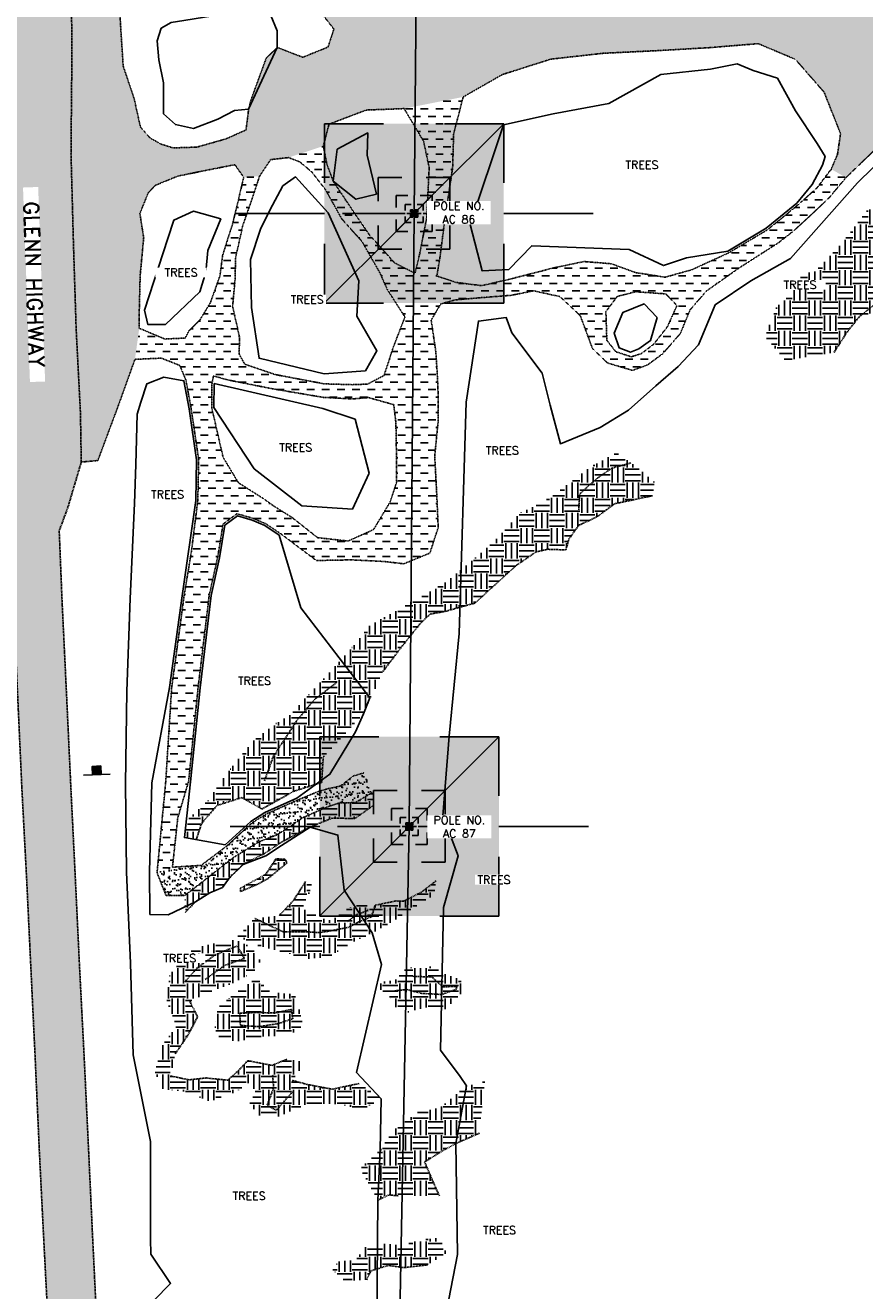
# Model space of a CAD drawing. Header units: feet. Extents: x 115483 to 126385, y 198984 to 203923.
# Tile 16 of 34: x 118331 to 118746, y 201597 to 202223. Entities that reach past the tile are written whole.
import ezdxf

# ---------------------------------------------------------------- set-up
doc = ezdxf.new("R2010")
doc.units = ezdxf.units.FT
doc.header["$MEASUREMENT"] = 0
for name, pattern in [('D10', [0.15, 0.1, -0.05]), ('DASHED', [0.75, 0.5, -0.25]), ('HIDDEN2', [0.1875, 0.125, -0.0625])]:
    doc.linetypes.add(name, pattern=pattern)
for name, color, linetype in [('V-PATT-ASPH', 41, 'Continuous'), ('V-PATT-BDRK', 41, 'Continuous'), ('V-PATT-GRVL', 41, 'Continuous'), ('V-PATT-TRAL-DIRT', 141, 'Continuous'), ('V-ROAD-ASPH', 1, 'DASHED'), ('V-RWAY-ROAD-NAME', 12, 'Continuous'), ('V-SITE-GRVL', 191, 'HIDDEN2'), ('V-SITE-ROCK', 61, 'DASHED'), ('V-SITE-VEGE', 91, 'TREE'), ('V-SITE-VEGE-BRSH', 11, 'TREE'), ('V-SITE-VEGE-TEXT', 162, 'Continuous'), ('V-TRAF-SIGN-SYMB', 191, 'Continuous'), ('V-TRAL-UPVD', 11, 'HIDDEN2'), ('VU-ELEC-POLE-TEXT', 12, 'D10'), ('VU-ELEC-SYMB', 161, 'D10'), ('VU-ELEC-SYMB @ 10', 161, 'D10'), ('VU-ELEC-SYMB @ 100', 161, 'D10'), ('VU-ELEC-SYMB @ 20', 161, 'D10'), ('VU-ELEC-SYMB @ 200', 161, 'D10'), ('VU-ELEC-SYMB @ 50', 161, 'D10'), ('VU-ELEC-SYMB @ 500', 161, 'D10'), ('VU-ELEC-TELE-OVHD', 161, 'OE&OT')]:
    doc.layers.add(name, color=color, linetype=linetype)
doc.styles.add('L100', font='simplex.shx', dxfattribs={"height": 5})
doc.styles.add('RD150', font='romand.shx', dxfattribs={"height": 0.15})
doc.styles.add('romansm', font='romansm.shx')
doc.styles.add('symeteo', font='symeteo.shx')
doc.linetypes.add('OE&OT', pattern='A,0.25,-0.07,0.07,-0.07,0.07,-0.07,0.07,-0.07,0.25,-0.35,["OE&OT",romansm,S=0.1,R=0,X=-0.3,Y=-0.05],-0.2', length=1.54)
doc.linetypes.add('TREE', pattern='A,0,["I",symeteo,S=0.16,R=180,X=0.17,Y=0.08],-0.17', length=0.17)

# ---------------------------------------------------------------- blocks, each defined once
blk = doc.blocks.new('VU-UTILITY POLE')
for p, q in [((0.0886, 0.0886), (-0.0886, -0.0886)), ((-0.0886, 0.0886), (-0.0301, 0.0886)), ((-0.0886, 0.0301), (-0.0886, 0.0886)), ((0.0301, 0.0886), (0.0886, 0.0886)), ((0.0886, 0.0886), (0.0886, 0.0301)), ((-0.0886, 0), (-0.1772, 0)), ((0.1772, 0), (0.0886, 0)), ((-0.0886, -0.0886), (-0.0886, -0.0301)), ((0.0886, -0.0301), (0.0886, -0.0886)), ((-0.0301, -0.0886), (-0.0886, -0.0886)), ((0.0886, -0.0886), (0.0301, -0.0886))]:
    blk.add_line(p, q)
at = {"color": 155}
blk.add_solid([(-0.0886, -0.0886), (-0.0886, 0.0886), (0.0886, -0.0886), (0.0886, 0.0886)], dxfattribs=at)
blk = doc.blocks.new('*U187')
at = {"layer": 'VU-ELEC-SYMB @ 10', "xscale": 10, "yscale": 10, "zscale": 10}
blk.add_blockref('VU-UTILITY POLE', (118520.687678, 201826.669306), dxfattribs=at)
at = {"layer": 'VU-ELEC-SYMB @ 100', "xscale": 100, "yscale": 100, "zscale": 100}
blk.add_blockref('VU-UTILITY POLE', (118520.687678, 201826.669306), dxfattribs=at)
at = {"layer": 'VU-ELEC-SYMB @ 20', "xscale": 20, "yscale": 20, "zscale": 20}
blk.add_blockref('VU-UTILITY POLE', (118520.687678, 201826.669306), dxfattribs=at)
at = {"layer": 'VU-ELEC-SYMB @ 200', "xscale": 200, "yscale": 200, "zscale": 200}
blk.add_blockref('VU-UTILITY POLE', (118520.687678, 201826.669306), dxfattribs=at)
at = {"layer": 'VU-ELEC-SYMB @ 50', "xscale": 50, "yscale": 50, "zscale": 50}
blk.add_blockref('VU-UTILITY POLE', (118520.687678, 201826.669306), dxfattribs=at)
at = {"layer": 'VU-ELEC-SYMB @ 500', "xscale": 500, "yscale": 500, "zscale": 500}
blk.add_blockref('VU-UTILITY POLE', (118520.687678, 201826.669306), dxfattribs=at)
blk = doc.blocks.new('V-SIGN')
blk.add_hatch(color=155).paths.add_polyline_path([(0.042, 0.042), (0.042, -0.042), (-0.042, -0.042), (-0.042, 0.042)])
blk.add_line((-0.133, 0.042), (0.133, 0.042))
blk.add_lwpolyline([(0.042, 0.042), (0.042, -0.042), (-0.042, -0.042), (-0.042, 0.042)], close=True)
blk = doc.blocks.new('*U192')
at = {"layer": 'VU-ELEC-SYMB @ 10', "xscale": 10, "yscale": 10, "zscale": 10}
blk.add_blockref('VU-UTILITY POLE', (118523.06, 202129.55), dxfattribs=at)
at = {"layer": 'VU-ELEC-SYMB @ 100', "xscale": 100, "yscale": 100, "zscale": 100}
blk.add_blockref('VU-UTILITY POLE', (118523.06, 202129.55), dxfattribs=at)
at = {"layer": 'VU-ELEC-SYMB @ 20', "xscale": 20, "yscale": 20, "zscale": 20}
blk.add_blockref('VU-UTILITY POLE', (118523.06, 202129.55), dxfattribs=at)
at = {"layer": 'VU-ELEC-SYMB @ 200', "xscale": 200, "yscale": 200, "zscale": 200}
blk.add_blockref('VU-UTILITY POLE', (118523.06, 202129.55), dxfattribs=at)
at = {"layer": 'VU-ELEC-SYMB @ 50', "xscale": 50, "yscale": 50, "zscale": 50}
blk.add_blockref('VU-UTILITY POLE', (118523.06, 202129.55), dxfattribs=at)
at = {"layer": 'VU-ELEC-SYMB @ 500', "xscale": 500, "yscale": 500, "zscale": 500}
blk.add_blockref('VU-UTILITY POLE', (118523.06, 202129.55), dxfattribs=at)

msp = doc.modelspace()

# ---------------------------------------------------------------- hatches: boundary and pattern name
at = {"layer": 'V-PATT-ASPH'}
h = msp.add_hatch(dxfattribs=at)
h.set_pattern_fill('DOTS', color=256, scale=50)
h.set_pattern_definition([(0, (287.8454, 1043.585), (1.5625, 3.125), [0, -3.125])])
h.paths.add_polyline_path([(118353.73, 202231.44), (118348.91, 202245.27), (118341.23, 202262.47), (118343.23, 202276.67), (118339.14, 202294.91), (118336.28, 202316.98), (118334.99, 202341.94), (118332.23, 202375.5), (118332.68, 202381.55), (118304.47, 202380.28), (118305.49, 202340.94), (118305.99, 202295.26), (118305.41, 202270.65), (118306.66, 202244.52), (118309.87, 202200.86), (118314.33, 202158.72), (118316.37, 202137.99), (118317.03, 202115.3), (118319.02, 202071.01), (118321.25, 202027.67), (118323.09, 201982.54), (118324.95, 201936.93), (118327.07, 201890.85), (118329.13, 201845.44), (118331.49, 201800.62), (118333.57, 201756.97), (118335.74, 201711.59), (118337.74, 201666.8), (118340.03, 201620.98), (118342.32, 201576.73), (118344.86, 201530.54), (118347.39, 201484.18), (118350.78, 201438.34), (118352.58, 201411.97), (118350.82, 201410.21), (118351.71, 201394.85), (118355.85, 201352.08), (118360.9, 201310.69), (118367.03, 201267.9), (118374.69, 201222.77), (118383.35, 201177.87), (118387.16, 201161.88), (118389.39, 201160.05), (118395.54, 201134.37), (118405.73, 201090.64), (118417.19, 201046.78), (118429.38, 201002.45), (118441.62, 200959.01), (118454.49, 200915.46), (118467.56, 200872.66), (118480.55, 200829.72), (118494.06, 200786.79), (118507.78, 200747.08), (118524.57, 200705.84), (118542.33, 200665.63), (118563.94, 200623.69), (118586.93, 200583.98), (118610.97, 200547.49), (118635.99, 200512.51), (118662.55, 200478.45), (118691.35, 200444.5), (118720.37, 200413.29), (118752.1, 200381.56), (118784.23, 200352.12), (118818.08, 200323.47), (118854.2, 200296.25), (118888.04, 200272.74), (118923.8, 200250.03), (118962.14, 200228.07), (119000.43, 200208.69), (119040.25, 200190.15), (119078.68, 200174.21), (119118.57, 200159.63), (119161.25, 200146.59), (119202.1, 200135.44), (119244.49, 200125.76), (119286.47, 200118.47), (119329.87, 200113.18), (119372.11, 200109.24), (119414.05, 200107.11), (119455.52, 200106.61), (119496.47, 200107.75), (119539.69, 200110.48), (119580.93, 200114.7), (119624.96, 200121.61), (119665.08, 200129.6), (119704.2, 200138.44), (119743.88, 200148.23), (119790.12, 200159.6), (119832.22, 200170.3), (119874.63, 200180.97), (119919.3, 200192.2), (119955.46, 200201.34), (119992.62, 200211.03), (120032.88, 200221.82), (120071.36, 200232.57), (120112.41, 200244.6), (120152.64, 200257.68), (120144.87, 200280.56), (120105.38, 200267.96), (120064.75, 200255.9), (120026.14, 200244.73), (119986.23, 200233.95), (119949.29, 200224.35), (119913.91, 200215.53), (119868.25, 200203.9), (119825.71, 200193.43), (119783.64, 200182.81), (119737.66, 200171.38), (119698.59, 200161.76), (119659.55, 200153.05), (119620.7, 200145.35), (119578.07, 200138.42), (119538.28, 200134.3), (119495.94, 200131.48), (119455.97, 200130.51), (119415.56, 200131.07), (119374.14, 200133.43), (119332.59, 200136.91), (119290.5, 200142.59), (119249.45, 200149.66), (119208.18, 200158.87), (119167.5, 200169.72), (119126.31, 200182.73), (119087.64, 200196.89), (119050.18, 200212.39), (119011.31, 200230.32), (118973.94, 200249.36), (118936.87, 200270.66), (118901.85, 200292.67), (118868.48, 200315.9), (118833.48, 200342.24), (118800.54, 200369.89), (118769.07, 200398.68), (118737.65, 200429.74), (118709.54, 200460.49), (118681.58, 200493.24), (118655.56, 200526.41), (118631.24, 200560.45), (118607.65, 200596.17), (118585.14, 200634.98), (118564.14, 200675.55), (118546.37, 200714.99), (118530.34, 200755.64), (118516.64, 200793.91), (118502.96, 200837.01), (118489.95, 200880.1), (118477.42, 200922.73), (118464.94, 200966.01), (118452.24, 201009.1), (118440.22, 201053.51), (118428.87, 201097.05), (118418.65, 201139.85), (118409.18, 201183.41), (118400.42, 201227.96), (118393.16, 201271.97), (118387.01, 201314.25), (118382.17, 201355.24), (118378.07, 201397.51), (118374.37, 201440.61), (118371.09, 201485.99), (118369.5, 201520), (118369.04, 201531.59), (118368.55, 201540.18), (118366.34, 201577.82), (118364.19, 201622.08), (118362.04, 201668.49), (118359.92, 201712.93), (118357.61, 201758.2), (118355.51, 201802.22), (118353.32, 201846.7), (118351.19, 201892.48), (118349, 201938.14), (118347.6, 201972.71), (118351.91, 201984.36), (118358.5, 202006.7), (118358.09, 202031.17), (118355.97, 202072.31), (118354.59, 202116.1), (118353.42, 202159.4), (118353.81, 202201.82)])
at = {"layer": 'V-PATT-BDRK'}
h = msp.add_hatch(dxfattribs=at)
h.set_pattern_fill('EARTH', color=256, scale=30)
h.paths.add_polyline_path([(118802.91, 202099.74), (118811.03, 202104.71), (118820.92, 202109.61), (118817.17, 202116.72), (118825.05, 202123.63), (118820.25, 202127.26), (118809.93, 202123.97), (118800.71, 202125.59), (118790.69, 202122.03), (118779.8, 202123.02), (118769.3, 202126.88), (118747.82, 202131.9), (118733.34, 202113.33), (118721.23, 202100.8), (118715.12, 202099.74), (118710.12, 202090.09), (118702.1, 202083.21), (118696.53, 202068.76), (118706.67, 202056.85), (118730.71, 202060.86), (118737.02, 202070.76), (118743.25, 202078.59), (118795.07, 202093.86)])
h = msp.add_hatch(dxfattribs=at)
h.set_pattern_fill('EARTH', color=256, scale=30)
h.paths.add_polyline_path([(118604.55, 201975.46), (118613.63, 201979.73), (118622.21, 201986.09), (118628.17, 201987.35), (118641.06, 201990.09), (118641.89, 201996.91), (118630.45, 202006.31), (118623.21, 202011.29), (118609.8, 202004.02), (118598.66, 201995.45), (118591.55, 201989.93), (118584.92, 201986.01), (118575.47, 201981.61), (118567.71, 201972.94), (118561.44, 201966.38), (118550.8, 201957.2), (118538.82, 201947.35), (118526.41, 201940.05), (118514.85, 201933.42), (118501.33, 201926.21), (118494.79, 201917.81), (118481.72, 201903.25), (118470.9, 201891.88), (118462.16, 201882.06), (118454.41, 201877.31), (118443.23, 201868.73), (118429.82, 201852.08), (118421.25, 201839.46), (118411.8, 201830.82), (118409.46, 201821.19), (118415.29, 201819.93), (118417.95, 201828.04), (118425.62, 201837.01), (118437.91, 201840.93), (118447.85, 201835.26), (118463.34, 201843.94), (118477.36, 201848.42), (118478.12, 201860.67), (118498.1, 201882.35), (118507.69, 201903.24), (118516.61, 201915.05), (118526.35, 201927.21), (118531.02, 201931.58), (118537.98, 201932.79), (118553.13, 201937.01), (118565.4, 201948.16), (118573.69, 201955.68), (118583.33, 201962.29), (118589.22, 201963.6), (118598.09, 201963.3), (118599.64, 201968.7)])
h = msp.add_hatch(dxfattribs=at)
h.set_pattern_fill('EARTH', color=256, scale=30)
h.paths.add_polyline_path([(118457.68, 201819.03), (118471.66, 201826.38), (118482.5, 201830.76), (118493.79, 201830.59), (118503.06, 201837.13), (118502.41, 201843.39), (118493.96, 201838.46), (118486.16, 201838.27), (118479.9, 201836.22), (118468.33, 201831.13), (118455.65, 201822.68), (118446.31, 201819.04), (118433.93, 201811.42), (118421.35, 201801.6), (118409.63, 201792.52), (118409.8, 201784.1), (118415.02, 201789.49), (118422, 201793.9), (118428.3, 201796.55), (118431.7, 201801.16), (118438.5, 201807.9), (118449.19, 201813.35)])
h = msp.add_hatch(dxfattribs=at)
h.set_pattern_fill('EARTH', color=256, scale=30)
h.paths.add_polyline_path([(118460.28, 201808.67), (118459.15, 201810.46), (118454.76, 201810.71), (118449.72, 201803), (118445.06, 201800.44), (118437.19, 201796.18), (118437.15, 201794.46), (118445.28, 201797.9), (118450.86, 201800.94)])
h = msp.add_hatch(dxfattribs=at)
h.set_pattern_fill('EARTH', color=256, scale=30)
h.paths.add_polyline_path([(118502.29, 201774.02), (118511.82, 201779.16), (118519.65, 201784.47), (118529.1, 201790.44), (118533.02, 201792.63), (118533.93, 201799.81), (118526.65, 201794.19), (118517.87, 201789.69), (118514.13, 201789.86), (118503.81, 201787.72), (118500.45, 201785.18), (118499.6, 201788.72), (118491.17, 201786.7), (118482.2, 201780.13), (118477.99, 201781.14), (118467.73, 201786.13), (118472.83, 201797.6), (118469.4, 201799.4), (118463.31, 201789.93), (118456.39, 201782.67), (118444.25, 201781.24), (118435.96, 201772.5), (118443.75, 201768.34), (118457.45, 201764.8), (118470.3, 201761.25), (118480.49, 201762.03), (118493.16, 201769.6)])
h = msp.add_hatch(dxfattribs=at)
h.set_pattern_fill('EARTH', color=256, scale=30)
h.paths.add_polyline_path([(118443.69, 201754.64), (118447.05, 201760.22), (118442.83, 201766.84), (118434.68, 201770.71), (118426.26, 201769.28), (118414.91, 201766.74), (118408.6, 201761.49), (118402.22, 201753.27), (118400.8, 201740.13), (118405.58, 201727.87), (118398.83, 201718.87), (118394.76, 201705.53), (118398.66, 201696.95), (118410.83, 201695.48), (118421.92, 201690.72), (118435.22, 201695.52), (118442.05, 201700.72), (118444.64, 201695.2), (118441.6, 201689.42), (118447.56, 201682.64), (118456.83, 201683.47), (118464.45, 201687.33), (118472.04, 201689.73), (118485.2, 201689.5), (118497.59, 201686.77), (118506.76, 201692.12), (118495.89, 201699.65), (118482.67, 201696.84), (118470.39, 201699.15), (118462.82, 201701.18), (118469.01, 201709.75), (118465.37, 201710.97), (118460.13, 201711.6), (118452.76, 201708.62), (118440.8, 201710.93), (118436.54, 201706.36), (118430.91, 201701.29), (118420.26, 201702.38), (118411.77, 201701.46), (118402.58, 201703.4), (118405, 201714.36), (118411.37, 201723.75), (118416.02, 201732.61), (118412.2, 201740.14), (118422.77, 201745.22), (118433.38, 201749.14)])
h = msp.add_hatch(dxfattribs=at)
h.set_pattern_fill('EARTH', color=256, scale=30)
h.paths.add_polyline_path([(118546.22, 201750.98), (118537.62, 201754.02), (118532.18, 201757.57), (118519.33, 201756.82), (118513.65, 201750.6), (118505.63, 201749.82), (118504.92, 201746.78), (118510.44, 201743.72), (118512.63, 201737.95), (118520.18, 201734.93), (118528.41, 201737.18), (118538.71, 201736.39), (118547.4, 201745.27)])
h = msp.add_hatch(dxfattribs=at)
h.set_pattern_fill('EARTH', color=256, scale=30)
h.paths.add_polyline_path([(118466.62, 201734.98), (118463.99, 201743.74), (118452.26, 201744.7), (118445.23, 201751.6), (118434.97, 201744.61), (118426.01, 201737.05), (118424.42, 201726.74), (118426.63, 201722.53), (118434.97, 201720.25), (118447.29, 201722.77), (118461.49, 201723.47), (118468.18, 201728.34)])
h = msp.add_hatch(dxfattribs=at)
h.set_pattern_fill('EARTH', color=256, scale=30)
h.paths.add_polyline_path([(118528.26, 201660.87), (118535.68, 201665.52), (118543.78, 201670.03), (118555.37, 201675.08), (118558.03, 201700.59), (118549.01, 201698.47), (118535.97, 201687.78), (118524.77, 201685.33), (118512.99, 201676.53), (118506.21, 201666.87), (118496.38, 201657.54), (118505.17, 201641.97), (118510.49, 201644.57), (118515.19, 201644.19), (118535.6, 201644.07), (118533.12, 201649.56)])
h = msp.add_hatch(dxfattribs=at)
h.set_pattern_fill('EARTH', color=256, scale=30)
h.paths.add_polyline_path([(118539.01, 201615.85), (118535.59, 201623.58), (118523.92, 201621.7), (118517.36, 201619.7), (118508.79, 201620.43), (118499.47, 201619.3), (118493.98, 201612.22), (118486.19, 201611.95), (118482.5, 201607.9), (118488.7, 201602.15), (118499.6, 201602.71), (118501.67, 201607.05), (118510.32, 201609.8), (118517.94, 201608.65), (118529.61, 201610)])
at = {"layer": 'V-PATT-GRVL'}
h = msp.add_hatch(dxfattribs=at)
h.set_pattern_fill('AR-SAND', color=256, scale=5)
h.set_pattern_definition([(37.5, (-1195.623, 156.321), (-0.3149668, 9.63411885), [0, -7.6, 0, -8.5, 0, -8.125]), (7.5, (-1195.623, 156.321), (8.8488835, 14.1107303), [0, -4.1, 0, -6.85, 0, -2.625]), (327.5, (-1201.773, 156.321), (15.5707093, 0.02829527), [0, -2.5, 0, -9, 0, -11.75]), (317.5, (-1201.773, 156.321), (15.030633, 4.3883778), [0, -1.25, 0, -5.9, 0, -6.75])])
h.paths.add_polyline_path([(118868.18, 202242.83), (118873.73, 202250.79), (118885.83, 202260.36), (118898.45, 202267.12), (118894.85, 202272.24), (118881.87, 202267.75), (118869.73, 202267.38), (118862.61, 202271), (118845.07, 202283.16), (118840.75, 202292.94), (118845.7, 202307.61), (118852.03, 202319.7), (118861.38, 202328.1), (118886.88, 202336.56), (118909.16, 202342.95), (118917.52, 202348.03), (118920.68, 202341.81), (118928.87, 202343.94), (118927.01, 202351.27), (118942.98, 202354.76), (118963.98, 202359.87), (118986.77, 202365.51), (119007.79, 202370.96), (119022.55, 202375.49), (119031, 202381.64), (119039.97, 202388.32), (119035.6, 202397.07), (119026.52, 202401.92), (119012.71, 202402.47), (119002.98, 202398.51), (118996.71, 202394.07), (118974.25, 202388.92), (118947.97, 202378.9), (118930.27, 202373.14), (118901.24, 202364), (118881.75, 202357.92), (118845.1, 202349.98), (118829.02, 202348.61), (118812.55, 202348.24), (118793.78, 202352.42), (118772.6, 202358.78), (118767.42, 202358.12), (118767.15, 202349.82), (118756.9, 202342.01), (118739.33, 202330.76), (118729.07, 202325.04), (118712.02, 202312.59), (118703.28, 202307.05), (118701.89, 202298.36), (118694.15, 202293.37), (118681.52, 202287.17), (118672.93, 202284.31), (118664.5, 202281.52), (118648.18, 202276.8), (118628.31, 202272.32), (118609.73, 202270.35), (118598.83, 202268.25), (118586.84, 202267.23), (118565.29, 202268.59), (118548.06, 202271.59), (118527.89, 202276.65), (118523.68, 202277.54), (118516.26, 202280.09), (118506.35, 202287.32), (118500.82, 202293.99), (118492.13, 202299.27), (118488.19, 202310.12), (118483.17, 202313.85), (118470.14, 202323.79), (118459.21, 202332.33), (118457.82, 202338.02), (118454.63, 202353.3), (118456.2, 202368.22), (118451.39, 202370.71), (118438.45, 202373.83), (118427.43, 202373.92), (118396.15, 202378.35), (118372.65, 202382.02), (118358.24, 202386.3), (118352.16, 202371.59), (118354.13, 202366.32), (118356.68, 202362.82), (118365.5, 202358.61), (118366.38, 202353.57), (118375.73, 202337.39), (118380.68, 202323.34), (118386.43, 202307.67), (118396, 202290.92), (118416.39, 202267.75), (118427.37, 202257.03), (118443.69, 202244.73), (118456.6, 202241.43), (118471.9, 202235.28), (118477.91, 202227.69), (118483.39, 202220.65), (118480.51, 202211.75), (118468.02, 202206.69), (118455.43, 202211.57), (118449.98, 202206.34), (118442.59, 202186.15), (118441.25, 202181.07), (118439.95, 202170.79), (118429.79, 202166.29), (118415.76, 202162.34), (118403.89, 202161.91), (118397.81, 202163.83), (118392.55, 202166.81), (118387.75, 202172.23), (118384.64, 202186.26), (118379.23, 202202.37), (118377.31, 202232.4), (118373.41, 202250.6), (118368.26, 202268.93), (118359.72, 202280.86), (118349.48, 202276.61), (118343.23, 202276.67), (118341.23, 202262.47), (118348.91, 202245.27), (118353.73, 202231.44), (118353.81, 202201.82), (118353.42, 202159.4), (118354.59, 202116.1), (118355.97, 202072.31), (118358.09, 202031.17), (118358.5, 202006.7), (118366.69, 202007.46), (118376.4, 202033.47), (118385.04, 202057.45), (118387.18, 202072.82), (118387.19, 202081.79), (118387.61, 202098.72), (118389.37, 202117.5), (118387.49, 202129.54), (118391.58, 202139.69), (118395.02, 202143.36), (118398.93, 202145.03), (118406.27, 202147.98), (118418.9, 202150.58), (118434.45, 202153.63), (118438.84, 202147.38), (118446.68, 202147.99), (118452.12, 202156.13), (118460.98, 202157.15), (118478.19, 202162.83), (118480.98, 202173.64), (118499.36, 202180.63), (118518.14, 202181.34), (118547.33, 202187.11), (118566.74, 202198.18), (118590.68, 202205.78), (118616.71, 202208.69), (118643.76, 202210), (118669.11, 202211.46), (118693.22, 202213.44), (118711.59, 202205.7), (118725.79, 202189.47), (118733.93, 202168.97), (118732.39, 202158.62), (118729.31, 202151.46), (118736.57, 202147.23), (118754.15, 202164.14), (118770.64, 202174.42), (118786.83, 202188.84), (118797.79, 202204.62), (118810.51, 202216.38), (118826.12, 202223.52), (118840.28, 202226.69), (118856.04, 202232.28)])
h.paths.add_polyline_path([(118757.36, 202211.58), (118762.63, 202221.77), (118779.14, 202224.51), (118780.57, 202218.01), (118780.23, 202210.41), (118770.33, 202200.09), (118765.36, 202197.21), (118760.51, 202200.42)], flags=16)
h.paths.add_polyline_path([(118773.55, 202307.9), (118775.29, 202314.63), (118788.48, 202316.97), (118802.73, 202318.44), (118807.28, 202312.57), (118804.32, 202305.94), (118788.56, 202304.99)], flags=16)
h.paths.add_polyline_path([(118810.34, 202292.75), (118819.55, 202302.2), (118826.67, 202299.51), (118822.45, 202285.83)], flags=16)
h.paths.add_polyline_path([(118820.75, 202247.55), (118824.83, 202254.16), (118833.15, 202263.81), (118833.59, 202273.23), (118839.31, 202277.24), (118857.72, 202263.86), (118860.46, 202260.1), (118862.91, 202253.18), (118860.14, 202247.06), (118849.07, 202243.11), (118836.64, 202241.79), (118822.37, 202243.01)], flags=16)
h = msp.add_hatch(dxfattribs=at)
h.set_pattern_fill('AR-SAND', color=256, scale=2)
h.set_pattern_definition([(37.5, (0, 0), (-0.125986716, 3.85364754), [0, -3.04, 0, -3.4, 0, -3.25]), (7.5, (0, 0), (3.53955341, 5.64429213), [0, -1.64, 0, -2.74, 0, -1.05]), (327.5, (-2.46, 0), (6.228283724, 0.011318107), [0, -1, 0, -3.6, 0, -4.7]), (317.5, (-2.46, 0), (6.01225321, 1.75535113), [0, -0.5, 0, -2.36, 0, -2.7])])
h.paths.add_polyline_path([(118468.33, 201831.13), (118479.9, 201836.22), (118486.16, 201838.27), (118493.96, 201838.46), (118502.41, 201843.39), (118498.38, 201853.17), (118493.08, 201851.62), (118486.5, 201846.57), (118480.55, 201845.33), (118475, 201843.67), (118465.46, 201839.72), (118449.71, 201832.69), (118442.89, 201828.38), (118430.25, 201816.85), (118417.78, 201807.42), (118403.59, 201806.53), (118395.97, 201803.82), (118400.4, 201792.57), (118409.63, 201792.52), (118421.35, 201801.6), (118433.93, 201811.42), (118446.31, 201819.04), (118455.65, 201822.68)])
at = {"layer": 'V-PATT-TRAL-DIRT'}
h = msp.add_hatch(dxfattribs=at)
h.set_pattern_fill('DASH', color=256, scale=30, angle=-3e-14)
h.paths.add_polyline_path([(118533.27, 202009.72), (118534.97, 202026.96), (118534.91, 202041.44), (118534.61, 202048.71), (118533.83, 202061.08), (118531.52, 202076.8), (118536.23, 202084.85), (118543.41, 202086.84), (118556.4, 202087.95), (118570.97, 202089.09), (118582.24, 202091.3), (118595.16, 202088.45), (118605.23, 202079.06), (118611.25, 202062.81), (118618.66, 202055.7), (118631.03, 202051.98), (118638.52, 202054.72), (118646.09, 202060.3), (118654.72, 202070.25), (118659.56, 202081.95), (118667.54, 202091.15), (118683.5, 202102.44), (118703.11, 202114.97), (118710.36, 202120.63), (118718.59, 202128.09), (118728.34, 202137.36), (118736.57, 202147.23), (118729.31, 202151.46), (118722.27, 202142.17), (118713.04, 202133.94), (118704.87, 202127.2), (118697.69, 202121.41), (118678.59, 202110.06), (118660.27, 202101.69), (118647.18, 202098.03), (118632.62, 202100.31), (118620.58, 202104.69), (118606.99, 202105.78), (118591.46, 202102.5), (118581.8, 202099.96), (118569.9, 202096.96), (118556.49, 202093.87), (118543.74, 202095.47), (118534.32, 202098.63), (118535.84, 202107.76), (118538.21, 202126.2), (118542.12, 202152.03), (118542.62, 202168.91), (118547.33, 202187.11), (118518.14, 202181.34), (118527.79, 202165.15), (118530.51, 202152.09), (118529.32, 202127.45), (118525.77, 202109.35), (118523.48, 202100.01), (118513.43, 202105.1), (118500.9, 202119.04), (118493.36, 202130.01), (118483.08, 202145.45), (118479.98, 202153.79), (118478.19, 202162.83), (118460.98, 202157.15), (118466.6, 202154.98), (118472.46, 202150.06), (118479.21, 202141.36), (118487.34, 202126.8), (118497.24, 202115.76), (118506.15, 202100.22), (118509.88, 202091.85), (118518.53, 202078.38), (118512.66, 202063.13), (118508.22, 202049.48), (118500.1, 202045.22), (118492.52, 202044.93), (118478.71, 202045.34), (118454.38, 202049.94), (118439.3, 202055.07), (118436.56, 202060.07), (118436.76, 202068.41), (118433.33, 202083.55), (118434.54, 202096.93), (118434.81, 202107.73), (118438.37, 202123.63), (118442.21, 202134.55), (118446.68, 202147.99), (118438.84, 202147.38), (118436.28, 202136.68), (118433.45, 202124.85), (118428.37, 202108.8), (118427.06, 202098.72), (118422.32, 202085.39), (118417.21, 202076.99), (118411.81, 202071.59), (118409.87, 202067.96), (118399.8, 202067.49), (118387.18, 202072.82), (118385.04, 202057.45), (118398.12, 202058.05), (118407.21, 202054.47), (118410.25, 202047.15), (118412.81, 202033.23), (118416.55, 202007.93), (118416.12, 201987.68), (118413, 201962.83), (118409.33, 201940.42), (118403.19, 201895.14), (118400.25, 201848.62), (118395.97, 201803.82), (118403.59, 201806.53), (118406.22, 201830.98), (118411.57, 201848.83), (118416.26, 201895.18), (118421.76, 201940.91), (118425.94, 201959.64), (118428.62, 201976.06), (118435.47, 201981.19), (118443.35, 201978.93), (118449.76, 201976.21), (118456.92, 201971.44), (118474.7, 201958.06), (118492.07, 201958.38), (118508.05, 201957.59), (118518.01, 201956.43), (118530.85, 201961.72), (118534.99, 201974.32), (118534.31, 201989.8)])
h.paths.add_polyline_path([(118514.45, 201996.78), (118511.22, 201987.03), (118503.02, 201973.33), (118490.44, 201967.68), (118475.39, 201969.32), (118462.54, 201979.45), (118455.44, 201983.85), (118453.15, 201985.34), (118448.33, 201988.79), (118436.21, 201996.47), (118428.64, 202009.01), (118422.99, 202033.6), (118423.14, 202045.52), (118423.88, 202049.27), (118430.6, 202047.36), (118452.8, 202042.95), (118478.22, 202038.66), (118492.67, 202037.91), (118500.51, 202038.55), (118513, 202035.07), (118514.06, 202026.23), (118514.36, 202009.59)], flags=16)
h.paths.add_polyline_path([(118618.38, 202066.83), (118617.9, 202081.02), (118623.54, 202088.55), (118632.55, 202090.86), (118647.58, 202089.8), (118653.04, 202083.98), (118648.26, 202073.49), (118641.52, 202064.92), (118635.5, 202060.32), (118630.46, 202058.71), (118622.84, 202061.18)], flags=16)

# ---------------------------------------------------------------- linework, layer by layer
at = {"layer": 'V-ROAD-ASPH', "flags": 128}
for points in [[(118304.47, 202380.28), (118305.49, 202340.94), (118305.99, 202295.26), (118305.41, 202270.65), (118306.66, 202244.52), (118309.87, 202200.86), (118314.33, 202158.72), (118316.37, 202137.99), (118317.03, 202115.3), (118319.02, 202071.01), (118321.25, 202027.67), (118323.09, 201982.54), (118324.95, 201936.93), (118327.07, 201890.85), (118329.13, 201845.44), (118331.49, 201800.62), (118333.57, 201756.97), (118335.74, 201711.59), (118337.74, 201666.8), (118340.03, 201620.98), (118342.32, 201576.73), (118344.86, 201530.54), (118347.39, 201484.18), (118350.78, 201438.34), (118352.58, 201411.97), (118350.82, 201410.21), (118351.71, 201394.85), (118355.85, 201352.08), (118360.9, 201310.69), (118367.03, 201267.9), (118374.69, 201222.77), (118383.35, 201177.87), (118387.16, 201161.88), (118389.39, 201160.05), (118395.54, 201134.37), (118405.73, 201090.64), (118417.19, 201046.78), (118429.38, 201002.45), (118441.62, 200959.01), (118454.49, 200915.46), (118467.56, 200872.66), (118480.55, 200829.72), (118494.06, 200786.79), (118507.78, 200747.08), (118524.57, 200705.84), (118542.33, 200665.63), (118563.94, 200623.69), (118586.93, 200583.98), (118610.97, 200547.49), (118635.99, 200512.51), (118662.55, 200478.45), (118691.35, 200444.5), (118720.37, 200413.29), (118752.1, 200381.56), (118784.23, 200352.12), (118818.08, 200323.47), (118854.2, 200296.25), (118888.04, 200272.74), (118923.8, 200250.03), (118962.14, 200228.07), (119000.43, 200208.69), (119040.25, 200190.15), (119078.68, 200174.21), (119118.57, 200159.63), (119161.25, 200146.59), (119202.1, 200135.44), (119244.49, 200125.76), (119286.47, 200118.47), (119329.87, 200113.18), (119372.11, 200109.24), (119414.05, 200107.11), (119455.52, 200106.61), (119496.47, 200107.75), (119539.69, 200110.48), (119580.93, 200114.7), (119624.96, 200121.61), (119665.08, 200129.6), (119704.2, 200138.44), (119743.88, 200148.23), (119790.12, 200159.6), (119832.22, 200170.3), (119874.63, 200180.97), (119919.3, 200192.2), (119955.46, 200201.34), (119992.62, 200211.03), (120032.88, 200221.82), (120071.36, 200232.57), (120112.41, 200244.6), (120152.64, 200257.68)], [(120144.87, 200280.56), (120105.38, 200267.96), (120064.75, 200255.9), (120026.14, 200244.73), (119986.23, 200233.95), (119949.29, 200224.35), (119913.91, 200215.53), (119868.25, 200203.9), (119825.71, 200193.43), (119783.64, 200182.81), (119737.66, 200171.38), (119698.59, 200161.76), (119659.55, 200153.05), (119620.7, 200145.35), (119578.07, 200138.42), (119538.28, 200134.3), (119495.94, 200131.48), (119455.97, 200130.51), (119415.56, 200131.07), (119374.14, 200133.43), (119332.59, 200136.91), (119290.5, 200142.59), (119249.45, 200149.66), (119208.18, 200158.87), (119167.5, 200169.72), (119126.31, 200182.73), (119087.64, 200196.89), (119050.18, 200212.39), (119011.31, 200230.32), (118973.94, 200249.36), (118936.87, 200270.66), (118901.85, 200292.67), (118868.48, 200315.9), (118833.48, 200342.24), (118800.54, 200369.89), (118769.07, 200398.68), (118737.65, 200429.74), (118709.54, 200460.49), (118681.58, 200493.24), (118655.56, 200526.41), (118631.24, 200560.45), (118607.65, 200596.17), (118585.14, 200634.98), (118564.14, 200675.55), (118546.37, 200714.99), (118530.34, 200755.64), (118516.64, 200793.91), (118502.96, 200837.01), (118489.95, 200880.1), (118477.42, 200922.73), (118464.94, 200966.01), (118452.24, 201009.1), (118440.22, 201053.51), (118428.87, 201097.05), (118418.65, 201139.85), (118409.18, 201183.41), (118400.42, 201227.96), (118393.16, 201271.97), (118387.01, 201314.25), (118382.17, 201355.24), (118378.07, 201397.51), (118374.37, 201440.61), (118371.09, 201485.99), (118369.5, 201520), (118369.04, 201531.59), (118368.55, 201540.18), (118366.34, 201577.82), (118364.19, 201622.08), (118362.04, 201668.49), (118359.92, 201712.93), (118357.61, 201758.2), (118355.51, 201802.22), (118353.32, 201846.7), (118351.19, 201892.48), (118349, 201938.14), (118347.6, 201972.71), (118351.91, 201984.36), (118358.5, 202006.7), (118358.09, 202031.17), (118355.97, 202072.31), (118354.59, 202116.1), (118353.42, 202159.4), (118353.81, 202201.82), (118353.73, 202231.44), (118348.91, 202245.27), (118341.23, 202262.47), (118343.23, 202276.67), (118339.14, 202294.91), (118336.28, 202316.98), (118334.99, 202341.94), (118332.23, 202375.5), (118332.68, 202381.55)]]:
    msp.add_lwpolyline(points, dxfattribs=at)
at = {"layer": 'V-SITE-GRVL', "flags": 128}
for points in [[(118439.95, 202170.79), (118429.79, 202166.29), (118415.76, 202162.34), (118403.89, 202161.91), (118397.81, 202163.83), (118392.55, 202166.81), (118387.75, 202172.23), (118384.64, 202186.26), (118379.23, 202202.37), (118377.31, 202232.4), (118373.41, 202250.6), (118368.26, 202268.93), (118359.72, 202280.86), (118349.48, 202276.61), (118343.23, 202276.67)], [(118736.57, 202147.23), (118754.15, 202164.14), (118770.64, 202174.42), (118786.83, 202188.84), (118797.79, 202204.62), (118810.51, 202216.38), (118826.12, 202223.52), (118840.28, 202226.69), (118856.04, 202232.28), (118868.18, 202242.83), (118873.73, 202250.79), (118885.83, 202260.36), (118898.45, 202267.12)], [(118439.95, 202170.79), (118441.25, 202181.07), (118442.59, 202186.15), (118449.98, 202206.34), (118455.43, 202211.57), (118468.02, 202206.69), (118480.51, 202211.75), (118483.39, 202220.65), (118477.91, 202227.69), (118471.9, 202235.28), (118456.6, 202241.43), (118443.69, 202244.73)], [(118547.33, 202187.11), (118566.74, 202198.18), (118590.68, 202205.78), (118616.71, 202208.69), (118643.76, 202210), (118669.11, 202211.46), (118693.22, 202213.44), (118711.59, 202205.7), (118725.79, 202189.47), (118733.93, 202168.97), (118732.39, 202158.62), (118729.31, 202151.46)], [(118478.19, 202162.83), (118480.98, 202173.64), (118499.36, 202180.63), (118518.14, 202181.34)], [(118438.84, 202147.38), (118434.45, 202153.63), (118418.9, 202150.58), (118406.27, 202147.98), (118398.93, 202145.03), (118395.02, 202143.36), (118391.58, 202139.69), (118387.49, 202129.54), (118389.37, 202117.5), (118387.61, 202098.72), (118387.19, 202081.79), (118387.18, 202072.82), (118399.8, 202067.49)], [(118446.68, 202147.99), (118452.12, 202156.13), (118460.98, 202157.15)], [(118385.04, 202057.45), (118376.4, 202033.47), (118366.69, 202007.46), (118358.5, 202006.7)], [(118403.59, 201806.53), (118417.78, 201807.42), (118430.25, 201816.85), (118442.89, 201828.38), (118449.71, 201832.69), (118465.46, 201839.72), (118475, 201843.67), (118480.55, 201845.33), (118486.5, 201846.57), (118493.08, 201851.62), (118498.38, 201853.17)], [(118395.97, 201803.82), (118400.4, 201792.57), (118409.63, 201792.52), (118421.35, 201801.6), (118433.93, 201811.42), (118446.31, 201819.04), (118455.65, 201822.68), (118468.33, 201831.13), (118479.9, 201836.22), (118486.16, 201838.27), (118493.96, 201838.46), (118502.41, 201843.39)]]:
    msp.add_lwpolyline(points, dxfattribs=at)
at = {"layer": 'V-SITE-ROCK', "flags": 128}
for points in [[(118730.71, 202060.86), (118737.02, 202070.76), (118743.25, 202078.59), (118771.68, 202100.8)], [(118604.45, 201983.12), (118604.97, 201990.99), (118613.67, 201998.76), (118620.86, 202003.7), (118630.45, 202006.31)], [(118507.69, 201903.24), (118516.61, 201915.05), (118526.35, 201927.21), (118531.02, 201931.58), (118537.98, 201932.79), (118553.13, 201937.01), (118565.4, 201948.16), (118573.69, 201955.68), (118583.33, 201962.29), (118589.22, 201963.6), (118598.09, 201963.3), (118599.64, 201968.7), (118604.55, 201975.46), (118613.63, 201979.73), (118622.21, 201986.09), (118628.17, 201987.35), (118641.06, 201990.09)], [(118449.15, 201849.27), (118453.43, 201861.23), (118460.01, 201871.21), (118465.3, 201879.3), (118473.88, 201889.41), (118484.77, 201897.78)], [(118478.12, 201860.67), (118477.36, 201848.42), (118463.34, 201843.94), (118447.85, 201835.26), (118437.91, 201840.93), (118425.62, 201837.01), (118417.95, 201828.04), (118415.29, 201819.93)], [(118428.3, 201796.55), (118431.7, 201801.16), (118438.5, 201807.9), (118449.19, 201813.35), (118457.68, 201819.03), (118471.66, 201826.38), (118482.5, 201830.76), (118493.79, 201830.59), (118503.06, 201837.13)], [(118437.19, 201796.18), (118445.06, 201800.44), (118449.72, 201803), (118454.76, 201810.71), (118459.15, 201810.46), (118460.28, 201808.67), (118450.86, 201800.94), (118445.28, 201797.9), (118437.15, 201794.46), (118437.19, 201796.18)], [(118533.93, 201799.81), (118526.65, 201794.19), (118517.87, 201789.69), (118514.13, 201789.86), (118503.81, 201787.72), (118502.02, 201782.05), (118495.64, 201779.46), (118490.6, 201776.82), (118480.97, 201774.92), (118476.57, 201774.23), (118469.65, 201774.58), (118458.27, 201774.58), (118444.25, 201781.24)], [(118456.39, 201782.67), (118463.31, 201789.93), (118469.4, 201799.4)], [(118409.8, 201784.1), (118415.02, 201789.49), (118422, 201793.9)], [(118490.16, 201779.66), (118494.45, 201783.01), (118500.45, 201785.18)], [(118409.63, 201749.89), (118416.27, 201757.19), (118424.43, 201762.97), (118429.24, 201765.12), (118435.69, 201767.59), (118439.14, 201761.44), (118429.46, 201758), (118419.76, 201751.07)], [(118513.56, 201745.46), (118519.37, 201746.1), (118526.7, 201744.19), (118536.62, 201743.62), (118543.98, 201746.23), (118544.18, 201747.62), (118537.2, 201747.4), (118531.95, 201752.26), (118522.44, 201752.61)], [(118405, 201714.36), (118411.37, 201723.75), (118416.02, 201732.61), (118412.2, 201740.14)], [(118460.13, 201711.6), (118452.76, 201708.62), (118440.8, 201710.93), (118436.54, 201706.36), (118430.91, 201701.29), (118420.26, 201702.38), (118411.77, 201701.46), (118402.58, 201703.4)], [(118462.92, 201695.56), (118454.97, 201686.45), (118450.45, 201688.87), (118453.65, 201697.73), (118453.07, 201704.09)], [(118495.89, 201699.65), (118482.67, 201696.84), (118470.39, 201699.15), (118462.82, 201701.18)], [(118535.6, 201644.07), (118533.12, 201649.56), (118528.26, 201660.87), (118535.68, 201665.52), (118543.78, 201670.03), (118555.37, 201675.08)], [(118505.17, 201641.97), (118510.49, 201644.57), (118515.19, 201644.19)], [(118499.6, 201602.71), (118501.67, 201607.05), (118510.32, 201609.8), (118517.94, 201608.65), (118529.61, 201610)]]:
    msp.add_lwpolyline(points, dxfattribs=at)
msp.add_lwpolyline([(118437.19, 201728.38), (118446.08, 201727.73), (118455.8, 201729.22), (118463.1, 201731.66), (118462.38, 201736.22), (118454.67, 201734.56), (118444.53, 201734.72), (118436.82, 201734.41)], close=True, dxfattribs=at)
at = {"layer": 'V-SITE-VEGE', "flags": 128}
for points in [[(119047.12, 202360.35), (119043.04, 202364.88), (119037.28, 202363.42), (119025.91, 202367.33), (119008.96, 202366.31), (118986.86, 202361.62), (118966.06, 202352.95), (118945.13, 202345.82), (118932.67, 202343.55), (118931.43, 202334.52), (118930.43, 202319.81), (118927.69, 202300.34), (118913.19, 202279.38), (118899.13, 202266.38), (118883.2, 202247.9), (118871.42, 202240.07), (118856.55, 202231.4), (118840.56, 202225.73), (118826.44, 202222.56), (118811.07, 202215.54), (118798.55, 202203.96), (118787.58, 202188.17), (118773.44, 202171.35), (118757.61, 202159.58), (118742.35, 202144.67), (118709.13, 202107.35), (118689.57, 202096.27), (118672, 202084.42), (118663.68, 202064.63), (118653.62, 202053.98), (118642.53, 202044.3), (118629.01, 202032.3), (118615.11, 202023.81), (118595.38, 202015.79), (118590.37, 202034.76), (118586.45, 202050.56), (118571.37, 202070.59), (118568.58, 202078.16), (118554.89, 202076.33), (118548.82, 202036.26), (118545.39, 201921.93)], [(118500.43, 201482.91), (118503.36, 201516.13), (118504.09, 201523.24), (118505.17, 201641.97), (118506.21, 201666.87), (118506.76, 201692.12), (118494.65, 201705.07), (118506.92, 201758.4), (118502.29, 201774.02), (118488.57, 201795.2), (118485.37, 201822.41), (118471.66, 201826.38), (118457.52, 201817.26), (118449.77, 201812.06), (118438.5, 201807.9), (118431.7, 201801.16), (118428.3, 201796.55), (118422, 201793.9), (118415.02, 201789.49), (118401.47, 201782.93), (118392.43, 201783.18), (118392.22, 201804.2), (118393.45, 201848.28), (118402.2, 201895.24), (118408.34, 201940.57), (118415.12, 201987.75), (118415.55, 202007.87), (118411.82, 202033.06), (118409.29, 202046.87), (118399.25, 202048.57), (118390.91, 202045.35), (118387.87, 202036.33), (118386.16, 202030.31), (118385.42, 202005.57), (118384.74, 201986.2), (118382.72, 201939.31), (118380.97, 201893.57), (118380.3, 201847.68), (118380.84, 201804.09), (118382.85, 201759.08), (118384.09, 201713.87), (118392.79, 201670.95), (118392.75, 201622.91), (118392.84, 201615.35), (118402.67, 201600.88), (118394.37, 201592.4)], [(118456.34, 201970.63), (118449.28, 201975.33), (118443.02, 201977.99), (118435.67, 201980.1), (118429.54, 201975.5), (118426.92, 201959.45), (118422.74, 201940.74), (118417.26, 201895.07), (118412.56, 201848.64), (118409.46, 201821.19), (118429.61, 201817.62), (118442.28, 201829.18), (118449.24, 201833.57), (118465.06, 201840.63), (118481.43, 201852.41), (118494.09, 201873.37), (118498.1, 201882.35), (118501.16, 201890.26), (118467.09, 201934.71), (118456.34, 201970.63)], [(118545.39, 201921.93), (118540.37, 201871.23), (118537.21, 201831.83), (118544.81, 201812.13), (118537.67, 201786.57), (118536.17, 201716.09), (118545.91, 201703.18), (118549.01, 201698.47), (118543.78, 201670.03), (118544.48, 201615.24), (118528.05, 201530.26), (118539.4, 201487.66), (118538.27, 201468.96)]]:
    msp.add_lwpolyline(points, dxfattribs=at)
for points in [[(118428.72, 202228.01), (118409.24, 202224.9), (118402.96, 202223.87), (118397.96, 202221.08), (118396.08, 202214.82), (118396.89, 202205.39), (118399.13, 202194.13), (118399.24, 202178.84), (118405.01, 202173.47), (118414, 202171.52), (118425.99, 202176.19), (118434.26, 202180.48), (118441.25, 202181.07), (118455.43, 202211.57), (118455.41, 202219.71), (118452.2, 202227.42), (118444.26, 202232.44)], [(118499.02, 202051.73), (118504.65, 202061.65), (118494.83, 202078.74), (118495.82, 202096.23), (118480.61, 202129.89), (118464.36, 202147.62), (118458.14, 202143.16), (118451.66, 202131.2), (118447.2, 202121.83), (118442.17, 202106.72), (118442.64, 202083.02), (118446.42, 202057.98), (118478.6, 202050.32)], [(118401.34, 202117.09), (118389.82, 202081.68), (118391.37, 202074.72), (118400.11, 202074.7), (118417.09, 202090.74), (118420.14, 202100.54), (118421.03, 202111.31), (118427.48, 202126.8), (118414.01, 202130.75), (118404.29, 202126.3)], [(118643.31, 202078.2), (118636.9, 202084.82), (118626.27, 202080.68), (118622, 202070.38), (118624.41, 202063.14), (118630.09, 202061.05), (118634.15, 202062.61), (118640, 202066.7)], [(118424.14, 202045.51), (118423.99, 202033.71), (118444.05, 202003.37), (118467.59, 201985.02), (118492.58, 201983.45), (118500.77, 202001.19), (118493.85, 202027.89), (118477.98, 202033.19)]]:
    msp.add_lwpolyline(points, close=True, dxfattribs=at)
at = {"layer": 'V-SITE-VEGE'}
msp.add_lwpolyline([(118629.36, 202111.7), (118646.46, 202103.79), (118657.82, 202107.55), (118678.13, 202110.95), (118697.12, 202122.24), (118704.24, 202127.98), (118712.39, 202134.7), (118719.82, 202143.86), (118724.95, 202153.37), (118726.37, 202157.76), (118722.32, 202164.02), (118711.66, 202180.32), (118702.71, 202196.37), (118690.79, 202200.18), (118682.84, 202203.47), (118669.56, 202200.83), (118645.14, 202198.17), (118619.31, 202183.87), (118591.77, 202178.7), (118567.23, 202173.36), (118550.83, 202124.11), (118556.73, 202101.16), (118569.95, 202101.92), (118581.26, 202113.57)], close=True, dxfattribs=at)
at = {"layer": 'V-SITE-VEGE-BRSH'}
msp.add_lwpolyline([(118504.51, 202139.12), (118499.9, 202158.28), (118500.12, 202169.37), (118484.96, 202161.28), (118483.08, 202145.45), (118494.28, 202136.58)], close=True, dxfattribs=at)
at = {"layer": 'V-TRAL-UPVD', "flags": 128}
for points in [[(118729.31, 202151.46), (118722.27, 202142.17), (118713.04, 202133.94), (118704.87, 202127.2), (118697.69, 202121.41), (118678.59, 202110.06), (118660.27, 202101.69), (118647.18, 202098.03), (118632.62, 202100.31), (118620.58, 202104.69), (118606.99, 202105.78), (118591.46, 202102.5), (118581.8, 202099.96), (118569.9, 202096.96), (118556.49, 202093.87), (118543.74, 202095.47), (118534.32, 202098.63), (118535.84, 202107.76), (118538.21, 202126.2), (118542.12, 202152.03), (118542.62, 202168.91), (118547.33, 202187.11)], [(118513.43, 202105.1), (118523.48, 202100.01), (118525.77, 202109.35), (118529.32, 202127.45), (118530.51, 202152.09), (118527.79, 202165.15), (118518.14, 202181.34)], [(118478.19, 202162.83), (118479.98, 202153.79), (118483.08, 202145.45), (118493.36, 202130.01), (118500.9, 202119.04), (118513.43, 202105.1)], [(118446.68, 202147.99), (118442.21, 202134.55), (118438.37, 202123.63), (118434.81, 202107.73), (118434.54, 202096.93), (118433.33, 202083.55), (118436.76, 202068.41), (118436.56, 202060.07), (118439.3, 202055.07), (118454.38, 202049.94), (118478.71, 202045.34), (118492.52, 202044.93), (118500.1, 202045.22), (118508.22, 202049.48), (118512.66, 202063.13), (118518.53, 202078.38), (118509.88, 202091.85), (118506.15, 202100.22), (118497.24, 202115.76), (118487.34, 202126.8), (118479.21, 202141.36), (118472.46, 202150.06), (118466.6, 202154.98), (118460.98, 202157.15)], [(118399.8, 202067.49), (118409.87, 202067.96), (118411.81, 202071.59), (118417.21, 202076.99), (118422.32, 202085.39), (118427.06, 202098.72), (118428.37, 202108.8), (118433.45, 202124.85), (118436.28, 202136.68), (118438.84, 202147.38)], [(118736.57, 202147.23), (118728.34, 202137.36), (118718.59, 202128.09), (118710.36, 202120.63), (118703.11, 202114.97), (118683.5, 202102.44), (118667.54, 202091.15), (118659.56, 202081.95), (118654.72, 202070.25), (118646.09, 202060.3), (118638.52, 202054.72), (118631.03, 202051.98), (118618.66, 202055.7), (118611.25, 202062.81), (118605.23, 202079.06), (118595.16, 202088.45), (118582.24, 202091.3), (118570.97, 202089.09), (118556.4, 202087.95), (118543.41, 202086.84), (118536.23, 202084.85), (118531.52, 202076.8), (118533.83, 202061.08), (118534.61, 202048.71), (118534.91, 202041.44), (118534.97, 202026.96), (118533.27, 202009.72)], [(118617.9, 202081.02), (118623.54, 202088.55), (118632.55, 202090.86), (118647.58, 202089.8), (118653.04, 202083.98), (118648.26, 202073.49), (118641.52, 202064.92), (118635.5, 202060.32), (118630.46, 202058.71), (118622.84, 202061.18), (118618.38, 202066.83), (118617.9, 202081.02)], [(118395.97, 201803.82), (118400.25, 201848.62), (118403.19, 201895.14), (118409.33, 201940.42), (118413, 201962.83), (118416.12, 201987.68), (118416.55, 202007.93), (118412.81, 202033.23), (118410.25, 202047.15), (118407.21, 202054.47), (118398.12, 202058.05), (118385.04, 202057.45)], [(118423.14, 202045.52), (118423.88, 202049.27), (118430.6, 202047.36), (118452.8, 202042.95), (118478.22, 202038.66), (118492.67, 202037.91), (118500.51, 202038.55), (118513, 202035.07), (118514.06, 202026.23), (118514.36, 202009.59)], [(118423.14, 202045.52), (118422.99, 202033.6), (118428.64, 202009.01), (118436.21, 201996.47), (118448.33, 201988.79), (118453.15, 201985.34), (118455.44, 201983.85), (118462.54, 201979.45), (118475.39, 201969.32), (118490.44, 201967.68), (118503.02, 201973.33), (118511.22, 201987.03), (118514.45, 201996.78), (118514.36, 202009.59)], [(118533.27, 202009.72), (118534.31, 201989.8), (118534.99, 201974.32), (118530.85, 201961.72), (118518.01, 201956.43), (118508.05, 201957.59), (118492.07, 201958.38), (118474.7, 201958.06), (118456.92, 201971.44), (118449.76, 201976.21), (118443.35, 201978.93), (118435.47, 201981.19), (118428.62, 201976.06), (118425.94, 201959.64), (118421.76, 201940.91), (118416.26, 201895.18), (118411.57, 201848.83), (118406.22, 201830.98), (118403.59, 201806.53)]]:
    msp.add_lwpolyline(points, dxfattribs=at)
at = {"layer": 'VU-ELEC-TELE-OVHD', "flags": 128}
for points in [[(118520.69, 201826.67), (118523.06, 202129.55), (118524.55, 202292.03), (118528.65, 202647.89), (118531.06, 202845.6), (118534.16, 203140.78), (118537.99, 203472.35)], [(118599.94, 200994.76), (118511.54, 201352.16), (118520.69, 201826.67)]]:
    msp.add_lwpolyline(points, dxfattribs=at)

# ---------------------------------------------------------------- block references
at = {"layer": 'V-TRAF-SIGN-SYMB', "xscale": 49.99999999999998, "yscale": 49.99999999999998, "zscale": 49.99999999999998, "rotation": 182.6601602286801}
msp.add_blockref('V-SIGN', (118366.1, 201854.34), dxfattribs=at)
at = {"layer": 'VU-ELEC-SYMB'}
for name in ['*U192', '*U187']:
    msp.add_blockref(name, (0, 0), dxfattribs=at)

# ---------------------------------------------------------------- next in the draw order: texts
at = {"layer": 'V-RWAY-ROAD-NAME', "insert": (118335.16, 202094.43), "char_height": 7.5, "width": 96.1653, "attachment_point": 5, "rotation": 272.04112, "style": 'RD150', "bg_fill": 3, "box_fill_scale": 1, "bg_fill_color": 256, "bg_fill_transparency": 0}
msp.add_mtext('GLENN HIGHWAY', dxfattribs=at)
at = {"layer": 'V-SITE-VEGE-TEXT', "char_height": 4, "attachment_point": 5, "style": 'L100', "bg_fill": 3, "box_fill_scale": 1.1, "bg_fill_color": 256, "bg_fill_transparency": 0}
for insert, width in [((118635.72, 202153.55), 24.5512), ((118407.87, 202100.4), 24.5512), ((118713.9, 202094.28), 24.5512), ((118470.21, 202087.01), 17.6395), ((118464.54, 202013.89), 24.5512), ((118566.69, 202012.46), 19.9433), ((118401.18, 201990.72), 24.5512), ((118444.15, 201898.65), 24.5512), ((118562.58, 201800.36), 18.1095), ((118407.19, 201761.56), 24.5512), ((118441.49, 201644.11), 24.5512), ((118565.32, 201627.24), 24.5512)]:
    msp.add_mtext('TREES', dxfattribs=dict(at, insert=insert, width=width))
at = {"layer": 'VU-ELEC-POLE-TEXT', "char_height": 4, "width": 30.7745, "attachment_point": 5, "style": 'L100', "bg_fill": 3, "box_fill_scale": 1.1, "bg_fill_color": 256, "bg_fill_transparency": 0}
for s, insert in [('POLE NO.\\PAC 86', (118545.21, 202129.92)), ('POLE NO.\\PAC 87', (118545.45, 201826.46))]:
    msp.add_mtext(s, dxfattribs=dict(at, insert=insert))

doc.saveas('drawing.dxf')
